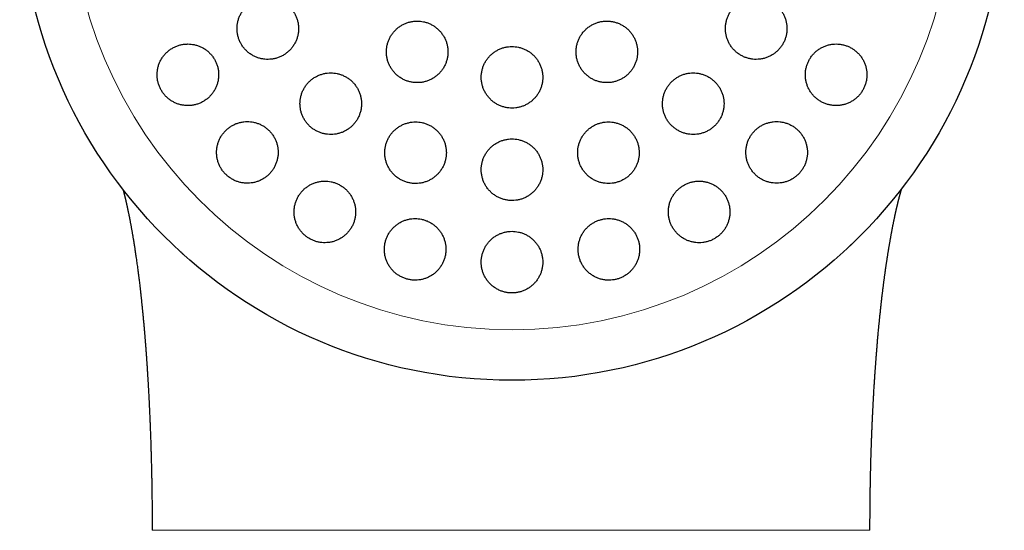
# Model space of a CAD drawing. Header units: millimetres. Extents: x 8 to 761, y 12 to 733.
# Tile 84 of 99: x 424 to 456, y 696 to 713. Entities that reach past the tile are written whole.
import ezdxf

# ---------------------------------------------------------------- set-up
doc = ezdxf.new("R2010")
doc.units = ezdxf.units.MM

msp = doc.modelspace()

# ---------------------------------------------------------------- linework, layer by layer
at = {"color": 7, "linetype": 'Continuous', "lineweight": 30}
msp.add_line((450.902, 705.537), (450.897, 705.532), dxfattribs=at)
msp.add_circle((439.949, 717.199), 16, dxfattribs=at)
at = {"color": 252, "linetype": 'Continuous', "lineweight": 0}
msp.add_arc((439.949, 717.199), 14.361, 90, 0, dxfattribs=at)
at = {"color": 7, "linetype": 'Continuous', "lineweight": 30}
for points, knots in [([(432.013, 713.617), (431.975, 713.615), (431.899, 713.613), (431.788, 713.593), (431.679, 713.562), (431.575, 713.518), (431.476, 713.463), (431.384, 713.397), (431.3, 713.321), (431.225, 713.236), (431.16, 713.143), (431.106, 713.043), (431.063, 712.938), (431.033, 712.829), (431.016, 712.717), (431.011, 712.604), (431.018, 712.491), (431.039, 712.38), (431.072, 712.273), (431.116, 712.169), (431.172, 712.072), (431.238, 711.981), (431.313, 711.899), (431.398, 711.826), (431.49, 711.762), (431.588, 711.709), (431.692, 711.667), (431.8, 711.638), (431.911, 711.62), (432.023, 711.615), (432.135, 711.622), (432.245, 711.642), (432.353, 711.674), (432.457, 711.719), (432.556, 711.774), (432.647, 711.841), (432.731, 711.918), (432.805, 712.003), (432.869, 712.097), (432.923, 712.197), (432.964, 712.302), (432.994, 712.412), (433.01, 712.524), (433.015, 712.637), (433.006, 712.749), (432.985, 712.86), (432.951, 712.968), (432.906, 713.07), (432.85, 713.167), (432.783, 713.258), (432.707, 713.339), (432.622, 713.412), (432.529, 713.475), (432.431, 713.527), (432.326, 713.568), (432.221, 713.597), (432.116, 713.614), (432.047, 713.616), (432.013, 713.617)], [0, 0, 0, 0, 0.018027, 0.036112, 0.054139, 0.072164, 0.090247, 0.108272, 0.126328, 0.144442, 0.162498, 0.180521, 0.198603, 0.216626, 0.234552, 0.252536, 0.270462, 0.28827, 0.306136, 0.323944, 0.341667, 0.359446, 0.377169, 0.394874, 0.412636, 0.430342, 0.448106, 0.465926, 0.483691, 0.501563, 0.519492, 0.537365, 0.555349, 0.57339, 0.591375, 0.609425, 0.627533, 0.645584, 0.663625, 0.681724, 0.699765, 0.717726, 0.735744, 0.753704, 0.771548, 0.78945, 0.807293, 0.825037, 0.842837, 0.860581, 0.878284, 0.896043, 0.913746, 0.931485, 0.949281, 0.96702, 0.98351, 1, 1, 1, 1]), ([(447.885, 713.617), (447.847, 713.615), (447.772, 713.613), (447.662, 713.593), (447.553, 713.562), (447.449, 713.519), (447.35, 713.464), (447.259, 713.399), (447.175, 713.324), (447.1, 713.24), (447.035, 713.148), (446.981, 713.05), (446.939, 712.946), (446.908, 712.839), (446.889, 712.728), (446.883, 712.617), (446.889, 712.505), (446.908, 712.395), (446.939, 712.287), (446.981, 712.183), (447.035, 712.085), (447.1, 711.993), (447.175, 711.909), (447.259, 711.834), (447.351, 711.769), (447.45, 711.714), (447.555, 711.671), (447.664, 711.639), (447.775, 711.62), (447.889, 711.615), (448.002, 711.622), (448.114, 711.641), (448.222, 711.673), (448.327, 711.717), (448.425, 711.773), (448.516, 711.839), (448.6, 711.915), (448.674, 711.999), (448.738, 712.092), (448.791, 712.19), (448.834, 712.294), (448.863, 712.402), (448.881, 712.512), (448.887, 712.624), (448.88, 712.735), (448.86, 712.846), (448.829, 712.953), (448.785, 713.056), (448.73, 713.154), (448.665, 713.246), (448.589, 713.329), (448.505, 713.404), (448.412, 713.469), (448.313, 713.523), (448.208, 713.565), (448.101, 713.595), (447.992, 713.613), (447.921, 713.616), (447.885, 713.617)], [0, 0, 0, 0, 0.01788, 0.035817, 0.053696, 0.071581, 0.089522, 0.107406, 0.125206, 0.143064, 0.160864, 0.178583, 0.196358, 0.214078, 0.231786, 0.24955, 0.267258, 0.28503, 0.302857, 0.320628, 0.338509, 0.356447, 0.374328, 0.392319, 0.410367, 0.428358, 0.44641, 0.46452, 0.482572, 0.50061, 0.518706, 0.536744, 0.554697, 0.572707, 0.59066, 0.608495, 0.626388, 0.644223, 0.661961, 0.679755, 0.697493, 0.715195, 0.732954, 0.750656, 0.768401, 0.786201, 0.803946, 0.82179, 0.839691, 0.857536, 0.875497, 0.893514, 0.911474, 0.929516, 0.947614, 0.965655, 0.982828, 1, 1, 1, 1]), ([(436.867, 712.861), (436.829, 712.859), (436.754, 712.857), (436.643, 712.837), (436.535, 712.806), (436.431, 712.763), (436.333, 712.708), (436.241, 712.643), (436.157, 712.568), (436.082, 712.484), (436.017, 712.392), (435.963, 712.293), (435.92, 712.188), (435.889, 712.08), (435.871, 711.968), (435.865, 711.855), (435.872, 711.743), (435.891, 711.631), (435.923, 711.523), (435.967, 711.419), (436.023, 711.321), (436.089, 711.229), (436.164, 711.146), (436.249, 711.072), (436.341, 711.007), (436.44, 710.954), (436.544, 710.912), (436.652, 710.882), (436.763, 710.864), (436.875, 710.859), (436.987, 710.866), (437.098, 710.885), (437.206, 710.918), (437.309, 710.961), (437.407, 711.017), (437.498, 711.083), (437.582, 711.158), (437.656, 711.243), (437.72, 711.336), (437.774, 711.435), (437.816, 711.54), (437.846, 711.649), (437.864, 711.76), (437.869, 711.873), (437.861, 711.986), (437.841, 712.097), (437.808, 712.205), (437.763, 712.309), (437.707, 712.406), (437.641, 712.497), (437.564, 712.58), (437.479, 712.654), (437.386, 712.718), (437.287, 712.77), (437.183, 712.812), (437.077, 712.84), (436.971, 712.857), (436.902, 712.86), (436.867, 712.861)], [0, 0, 0, 0, 0.017879, 0.035814, 0.053693, 0.07157, 0.089503, 0.10738, 0.125295, 0.143266, 0.161181, 0.179132, 0.197141, 0.215092, 0.233049, 0.251063, 0.269019, 0.286947, 0.304931, 0.322859, 0.340735, 0.35867, 0.376546, 0.394374, 0.412258, 0.430086, 0.447886, 0.465744, 0.483545, 0.501353, 0.519218, 0.537026, 0.554873, 0.572776, 0.590623, 0.608522, 0.626478, 0.644377, 0.66232, 0.68032, 0.698263, 0.716222, 0.734238, 0.752197, 0.770136, 0.788133, 0.806073, 0.823966, 0.841917, 0.85981, 0.877652, 0.89555, 0.913391, 0.931197, 0.94906, 0.966866, 0.983433, 1, 1, 1, 1]), ([(443.031, 712.861), (442.993, 712.859), (442.918, 712.857), (442.808, 712.837), (442.7, 712.807), (442.596, 712.763), (442.498, 712.709), (442.406, 712.644), (442.322, 712.569), (442.247, 712.486), (442.182, 712.394), (442.128, 712.296), (442.085, 712.192), (442.054, 712.084), (442.035, 711.973), (442.029, 711.861), (442.035, 711.749), (442.054, 711.638), (442.085, 711.53), (442.128, 711.425), (442.183, 711.327), (442.248, 711.235), (442.323, 711.151), (442.408, 711.076), (442.5, 711.01), (442.599, 710.956), (442.704, 710.913), (442.812, 710.883), (442.924, 710.864), (443.037, 710.859), (443.149, 710.866), (443.26, 710.885), (443.368, 710.917), (443.472, 710.961), (443.57, 711.016), (443.661, 711.082), (443.744, 711.157), (443.818, 711.241), (443.883, 711.333), (443.936, 711.432), (443.979, 711.536), (444.009, 711.644), (444.027, 711.755), (444.033, 711.867), (444.026, 711.979), (444.006, 712.09), (443.974, 712.198), (443.93, 712.302), (443.875, 712.4), (443.809, 712.492), (443.733, 712.576), (443.648, 712.65), (443.555, 712.715), (443.455, 712.768), (443.351, 712.81), (443.244, 712.84), (443.137, 712.857), (443.066, 712.859), (443.031, 712.861)], [0, 0, 0, 0, 0.017812, 0.035682, 0.053494, 0.071307, 0.089177, 0.106991, 0.12479, 0.142646, 0.160446, 0.17826, 0.19613, 0.213944, 0.231801, 0.249714, 0.26757, 0.285479, 0.303445, 0.321354, 0.339303, 0.357308, 0.375257, 0.393215, 0.41123, 0.429187, 0.44712, 0.465109, 0.483041, 0.500925, 0.518865, 0.536748, 0.554581, 0.57247, 0.590302, 0.608105, 0.625963, 0.643766, 0.661571, 0.679433, 0.697239, 0.71508, 0.732978, 0.750819, 0.768712, 0.786662, 0.804555, 0.822494, 0.84049, 0.858429, 0.876388, 0.894404, 0.912363, 0.930306, 0.948307, 0.96625, 0.983125, 1, 1, 1, 1]), ([(429.415, 712.117), (429.377, 712.115), (429.301, 712.113), (429.189, 712.093), (429.08, 712.061), (428.975, 712.017), (428.876, 711.962), (428.783, 711.895), (428.699, 711.818), (428.624, 711.733), (428.559, 711.639), (428.505, 711.538), (428.463, 711.432), (428.434, 711.322), (428.417, 711.21), (428.413, 711.096), (428.421, 710.984), (428.443, 710.873), (428.476, 710.766), (428.521, 710.663), (428.577, 710.566), (428.644, 710.477), (428.719, 710.395), (428.804, 710.322), (428.896, 710.26), (428.994, 710.207), (429.097, 710.166), (429.205, 710.137), (429.315, 710.12), (429.427, 710.115), (429.539, 710.122), (429.649, 710.142), (429.757, 710.175), (429.861, 710.22), (429.96, 710.276), (430.051, 710.343), (430.135, 710.42), (430.21, 710.506), (430.274, 710.601), (430.327, 710.702), (430.368, 710.808), (430.397, 710.918), (430.413, 711.031), (430.416, 711.144), (430.407, 711.257), (430.385, 711.367), (430.351, 711.475), (430.305, 711.577), (430.248, 711.673), (430.181, 711.762), (430.104, 711.843), (430.02, 711.915), (429.927, 711.978), (429.829, 712.029), (429.725, 712.069), (429.621, 712.097), (429.517, 712.114), (429.449, 712.116), (429.415, 712.117)], [0, 0, 0, 0, 0.018141, 0.036341, 0.054483, 0.072622, 0.090818, 0.108956, 0.12715, 0.145403, 0.163596, 0.181731, 0.199924, 0.218057, 0.236017, 0.254036, 0.271995, 0.289746, 0.307554, 0.325305, 0.342906, 0.360563, 0.378164, 0.395737, 0.413366, 0.43094, 0.448619, 0.466353, 0.484032, 0.501902, 0.519828, 0.537699, 0.555766, 0.573891, 0.591959, 0.610143, 0.628385, 0.646569, 0.664736, 0.682961, 0.701127, 0.719148, 0.737228, 0.755248, 0.773061, 0.790932, 0.808745, 0.826382, 0.844076, 0.861713, 0.879282, 0.896906, 0.914475, 0.932109, 0.949799, 0.967434, 0.983717, 1, 1, 1, 1]), ([(439.949, 712.035), (439.911, 712.034), (439.837, 712.031), (439.726, 712.011), (439.618, 711.981), (439.514, 711.938), (439.416, 711.883), (439.324, 711.818), (439.24, 711.743), (439.165, 711.66), (439.1, 711.568), (439.046, 711.47), (439.003, 711.366), (438.972, 711.258), (438.953, 711.146), (438.947, 711.034), (438.953, 710.921), (438.972, 710.81), (439.004, 710.701), (439.047, 710.597), (439.102, 710.498), (439.168, 710.406), (439.244, 710.323), (439.328, 710.248), (439.421, 710.183), (439.52, 710.129), (439.624, 710.087), (439.733, 710.056), (439.844, 710.038), (439.956, 710.033), (440.068, 710.04), (440.179, 710.059), (440.287, 710.091), (440.39, 710.135), (440.488, 710.19), (440.579, 710.256), (440.662, 710.331), (440.736, 710.415), (440.801, 710.508), (440.854, 710.606), (440.897, 710.711), (440.927, 710.819), (440.945, 710.93), (440.951, 711.043), (440.943, 711.156), (440.923, 711.267), (440.891, 711.375), (440.847, 711.479), (440.791, 711.577), (440.725, 711.669), (440.648, 711.752), (440.563, 711.826), (440.471, 711.89), (440.371, 711.943), (440.266, 711.985), (440.16, 712.014), (440.054, 712.032), (439.984, 712.034), (439.949, 712.035)], [0, 0, 0, 0, 0.017812, 0.035681, 0.053493, 0.071304, 0.089172, 0.106984, 0.124818, 0.14271, 0.160545, 0.178431, 0.196374, 0.21426, 0.232194, 0.250185, 0.268119, 0.286077, 0.304092, 0.32205, 0.339998, 0.358003, 0.37595, 0.393856, 0.41182, 0.429727, 0.44758, 0.465491, 0.483345, 0.501157, 0.519025, 0.536837, 0.554637, 0.572493, 0.590293, 0.608115, 0.625994, 0.643816, 0.661685, 0.679611, 0.697481, 0.715402, 0.733379, 0.7513, 0.769255, 0.787266, 0.80522, 0.823174, 0.841186, 0.859141, 0.877062, 0.895041, 0.912962, 0.930832, 0.948759, 0.966629, 0.983315, 1, 1, 1, 1]), ([(450.483, 712.117), (450.445, 712.115), (450.371, 712.113), (450.26, 712.093), (450.151, 712.062), (450.047, 712.019), (449.948, 711.964), (449.856, 711.899), (449.773, 711.824), (449.698, 711.74), (449.633, 711.648), (449.579, 711.55), (449.537, 711.447), (449.506, 711.34), (449.487, 711.23), (449.481, 711.119), (449.487, 711.008), (449.505, 710.899), (449.535, 710.791), (449.577, 710.688), (449.631, 710.59), (449.695, 710.498), (449.769, 710.413), (449.853, 710.337), (449.945, 710.271), (450.044, 710.216), (450.149, 710.172), (450.258, 710.14), (450.37, 710.121), (450.484, 710.115), (450.598, 710.121), (450.711, 710.141), (450.82, 710.173), (450.924, 710.217), (451.023, 710.273), (451.115, 710.339), (451.198, 710.415), (451.272, 710.499), (451.336, 710.591), (451.389, 710.69), (451.431, 710.793), (451.461, 710.9), (451.479, 711.01), (451.485, 711.121), (451.478, 711.232), (451.459, 711.342), (451.428, 711.449), (451.385, 711.552), (451.331, 711.65), (451.266, 711.742), (451.191, 711.825), (451.107, 711.901), (451.015, 711.966), (450.915, 712.021), (450.81, 712.064), (450.702, 712.094), (450.592, 712.113), (450.519, 712.115), (450.483, 712.117)], [0, 0, 0, 0, 0.017882, 0.03582, 0.053701, 0.07159, 0.089537, 0.107426, 0.125166, 0.142963, 0.160702, 0.178299, 0.195953, 0.21355, 0.231127, 0.24876, 0.266338, 0.284026, 0.301769, 0.319457, 0.337338, 0.355274, 0.373155, 0.39123, 0.409362, 0.427437, 0.445624, 0.463868, 0.482054, 0.500217, 0.518439, 0.536601, 0.554613, 0.572683, 0.590695, 0.608497, 0.626358, 0.64416, 0.661789, 0.679475, 0.697104, 0.714671, 0.732294, 0.749862, 0.767503, 0.785199, 0.80284, 0.820657, 0.838529, 0.856347, 0.874368, 0.892446, 0.910467, 0.928633, 0.946856, 0.965022, 0.982511, 1, 1, 1, 1]), ([(434.058, 711.179), (434.021, 711.177), (433.945, 711.175), (433.834, 711.155), (433.726, 711.124), (433.622, 711.081), (433.523, 711.026), (433.431, 710.96), (433.347, 710.885), (433.272, 710.8), (433.207, 710.708), (433.153, 710.608), (433.11, 710.503), (433.08, 710.394), (433.062, 710.282), (433.056, 710.169), (433.064, 710.056), (433.084, 709.944), (433.117, 709.836), (433.161, 709.732), (433.217, 709.634), (433.284, 709.543), (433.359, 709.46), (433.444, 709.387), (433.537, 709.323), (433.635, 709.27), (433.739, 709.229), (433.847, 709.199), (433.957, 709.182), (434.069, 709.177), (434.181, 709.184), (434.291, 709.204), (434.398, 709.236), (434.502, 709.28), (434.6, 709.335), (434.691, 709.402), (434.774, 709.478), (434.849, 709.563), (434.913, 709.656), (434.967, 709.756), (435.009, 709.861), (435.039, 709.971), (435.056, 710.083), (435.06, 710.196), (435.052, 710.309), (435.031, 710.42), (434.998, 710.528), (434.952, 710.632), (434.896, 710.729), (434.829, 710.82), (434.752, 710.902), (434.667, 710.975), (434.574, 711.038), (434.475, 711.09), (434.371, 711.131), (434.266, 711.159), (434.161, 711.176), (434.093, 711.178), (434.058, 711.179)], [0, 0, 0, 0, 0.017936, 0.035931, 0.053868, 0.0718, 0.08979, 0.107723, 0.125731, 0.143796, 0.161804, 0.17986, 0.197974, 0.21603, 0.234056, 0.252139, 0.270165, 0.288096, 0.306084, 0.324014, 0.341827, 0.359697, 0.377509, 0.395234, 0.413016, 0.43074, 0.448445, 0.466206, 0.483911, 0.501672, 0.519489, 0.53725, 0.555118, 0.573042, 0.59091, 0.608891, 0.626928, 0.644909, 0.662958, 0.681065, 0.699114, 0.717158, 0.735259, 0.753302, 0.771266, 0.789289, 0.807253, 0.825101, 0.843007, 0.860855, 0.878601, 0.896405, 0.914151, 0.931854, 0.949614, 0.967317, 0.983659, 1, 1, 1, 1]), ([(445.839, 711.179), (445.802, 711.177), (445.727, 711.175), (445.617, 711.156), (445.509, 711.125), (445.405, 711.082), (445.307, 711.028), (445.215, 710.963), (445.131, 710.888), (445.057, 710.805), (444.992, 710.714), (444.937, 710.616), (444.894, 710.513), (444.863, 710.405), (444.844, 710.295), (444.837, 710.183), (444.843, 710.071), (444.861, 709.961), (444.892, 709.853), (444.934, 709.748), (444.988, 709.649), (445.053, 709.557), (445.128, 709.472), (445.213, 709.397), (445.305, 709.331), (445.404, 709.276), (445.509, 709.233), (445.618, 709.201), (445.73, 709.182), (445.843, 709.177), (445.956, 709.184), (446.067, 709.203), (446.175, 709.235), (446.279, 709.279), (446.377, 709.333), (446.469, 709.399), (446.552, 709.474), (446.626, 709.558), (446.69, 709.65), (446.744, 709.748), (446.786, 709.851), (446.817, 709.959), (446.835, 710.069), (446.841, 710.181), (446.835, 710.293), (446.815, 710.404), (446.784, 710.512), (446.741, 710.616), (446.686, 710.714), (446.62, 710.806), (446.545, 710.89), (446.46, 710.965), (446.367, 711.03), (446.267, 711.085), (446.162, 711.127), (446.055, 711.157), (445.947, 711.175), (445.875, 711.178), (445.839, 711.179)], [0, 0, 0, 0, 0.0177702, 0.0355966, 0.0533662, 0.0711393, 0.0889693, 0.1067422, 0.1244599, 0.1422343, 0.1599521, 0.177661, 0.1954261, 0.2131354, 0.230909, 0.2487389, 0.2665131, 0.2843973, 0.302338, 0.3202226, 0.3382159, 0.3562662, 0.3742596, 0.3923127, 0.4104235, 0.4284763, 0.4465129, 0.4646072, 0.4826432, 0.5005932, 0.518601, 0.5365504, 0.5543825, 0.572272, 0.5901038, 0.6078395, 0.6256319, 0.6433676, 0.6610701, 0.678829, 0.6965319, 0.7142783, 0.7320808, 0.7498277, 0.7676755, 0.7855797, 0.803428, 0.8213912, 0.8394112, 0.8573746, 0.875417, 0.8935168, 0.9115591, 0.9296091, 0.9477168, 0.9657663, 0.9828832, 1, 1, 1, 1]), ([(431.348, 709.597), (431.31, 709.596), (431.234, 709.594), (431.123, 709.574), (431.014, 709.542), (430.91, 709.499), (430.811, 709.444), (430.719, 709.378), (430.635, 709.302), (430.56, 709.217), (430.494, 709.123), (430.44, 709.023), (430.398, 708.917), (430.368, 708.807), (430.35, 708.694), (430.346, 708.58), (430.354, 708.467), (430.375, 708.356), (430.409, 708.247), (430.454, 708.144), (430.511, 708.047), (430.577, 707.957), (430.654, 707.875), (430.739, 707.802), (430.831, 707.739), (430.929, 707.687), (431.032, 707.646), (431.14, 707.617), (431.25, 707.6), (431.361, 707.596), (431.472, 707.603), (431.582, 707.623), (431.689, 707.656), (431.793, 707.7), (431.891, 707.755), (431.982, 707.822), (432.066, 707.898), (432.14, 707.984), (432.205, 708.078), (432.258, 708.179), (432.3, 708.285), (432.329, 708.395), (432.346, 708.508), (432.35, 708.622), (432.34, 708.735), (432.318, 708.847), (432.284, 708.954), (432.238, 709.057), (432.181, 709.154), (432.113, 709.244), (432.036, 709.325), (431.951, 709.397), (431.859, 709.46), (431.76, 709.511), (431.656, 709.551), (431.552, 709.578), (431.449, 709.594), (431.381, 709.596), (431.348, 709.597)], [0, 0, 0, 0, 0.0180288, 0.0361159, 0.0541457, 0.0721684, 0.0902482, 0.1082714, 0.1264143, 0.1446147, 0.1627575, 0.1809507, 0.1992021, 0.2173945, 0.2354982, 0.2536603, 0.2717629, 0.2896766, 0.3076483, 0.325561, 0.3432707, 0.3610376, 0.378747, 0.3963298, 0.4139688, 0.4315519, 0.449138, 0.4667797, 0.4843666, 0.5020823, 0.5198537, 0.5375705, 0.5554869, 0.5734596, 0.5913767, 0.6094795, 0.6276395, 0.6457424, 0.6639352, 0.6821862, 0.7003784, 0.7185226, 0.7367253, 0.7548685, 0.7728459, 0.7908815, 0.8088579, 0.8266264, 0.8444523, 0.8622203, 0.8798312, 0.8974986, 0.9151097, 0.9326814, 0.9503088, 0.9678812, 0.9839405, 1, 1, 1, 1]), ([(436.815, 709.587), (436.777, 709.586), (436.702, 709.584), (436.591, 709.564), (436.483, 709.533), (436.38, 709.49), (436.281, 709.436), (436.19, 709.371), (436.106, 709.296), (436.031, 709.212), (435.966, 709.12), (435.911, 709.022), (435.868, 708.917), (435.837, 708.808), (435.818, 708.697), (435.812, 708.583), (435.819, 708.47), (435.839, 708.358), (435.871, 708.25), (435.915, 708.145), (435.971, 708.047), (436.037, 707.955), (436.113, 707.871), (436.198, 707.797), (436.291, 707.733), (436.39, 707.68), (436.494, 707.638), (436.602, 707.608), (436.713, 707.59), (436.824, 707.585), (436.936, 707.593), (437.046, 707.612), (437.153, 707.644), (437.256, 707.688), (437.354, 707.743), (437.445, 707.808), (437.528, 707.884), (437.602, 707.968), (437.667, 708.061), (437.721, 708.16), (437.763, 708.265), (437.793, 708.374), (437.811, 708.486), (437.817, 708.599), (437.809, 708.712), (437.788, 708.824), (437.756, 708.932), (437.71, 709.036), (437.654, 709.134), (437.587, 709.226), (437.51, 709.308), (437.425, 709.382), (437.332, 709.446), (437.233, 709.498), (437.128, 709.539), (437.023, 709.567), (436.918, 709.584), (436.849, 709.586), (436.815, 709.587)], [0, 0, 0, 0, 0.01782, 0.035697, 0.053517, 0.071333, 0.089205, 0.107022, 0.124921, 0.142876, 0.160776, 0.17878, 0.196842, 0.214846, 0.232901, 0.251015, 0.26907, 0.287099, 0.305186, 0.323214, 0.34115, 0.359143, 0.377079, 0.394896, 0.412771, 0.430589, 0.448316, 0.4661, 0.483828, 0.501532, 0.519292, 0.536996, 0.554753, 0.572566, 0.590323, 0.608186, 0.626105, 0.643968, 0.661944, 0.679977, 0.697953, 0.716001, 0.734106, 0.752154, 0.770199, 0.788302, 0.806347, 0.824316, 0.842343, 0.860312, 0.878166, 0.896077, 0.91393, 0.93168, 0.949487, 0.967237, 0.983618, 1, 1, 1, 1]), ([(443.083, 709.587), (443.046, 709.586), (442.971, 709.584), (442.861, 709.564), (442.753, 709.534), (442.65, 709.491), (442.552, 709.437), (442.46, 709.373), (442.377, 709.298), (442.302, 709.215), (442.237, 709.124), (442.182, 709.027), (442.139, 708.923), (442.107, 708.816), (442.088, 708.705), (442.081, 708.593), (442.086, 708.481), (442.105, 708.369), (442.136, 708.261), (442.178, 708.156), (442.233, 708.057), (442.298, 707.964), (442.374, 707.879), (442.459, 707.804), (442.551, 707.738), (442.65, 707.683), (442.755, 707.64), (442.864, 707.61), (442.976, 707.591), (443.088, 707.585), (443.201, 707.592), (443.311, 707.612), (443.419, 707.644), (443.522, 707.687), (443.62, 707.742), (443.711, 707.807), (443.794, 707.882), (443.868, 707.965), (443.933, 708.057), (443.987, 708.155), (444.029, 708.258), (444.06, 708.366), (444.079, 708.477), (444.085, 708.589), (444.078, 708.702), (444.059, 708.813), (444.028, 708.921), (443.984, 709.026), (443.929, 709.124), (443.863, 709.217), (443.787, 709.301), (443.702, 709.376), (443.609, 709.441), (443.509, 709.494), (443.404, 709.537), (443.297, 709.566), (443.189, 709.584), (443.118, 709.586), (443.083, 709.587)], [0, 0, 0, 0, 0.017712, 0.035479, 0.053191, 0.070903, 0.088671, 0.106383, 0.124093, 0.141859, 0.15957, 0.177347, 0.19518, 0.212958, 0.230846, 0.248791, 0.26668, 0.284676, 0.30273, 0.320727, 0.33878, 0.356892, 0.374946, 0.39298, 0.411073, 0.429106, 0.447052, 0.465056, 0.483002, 0.50083, 0.518715, 0.536543, 0.554276, 0.572066, 0.589799, 0.607502, 0.625261, 0.642964, 0.660714, 0.678519, 0.696269, 0.714121, 0.732029, 0.749881, 0.767848, 0.785872, 0.803839, 0.821883, 0.839985, 0.858029, 0.876077, 0.894184, 0.912232, 0.930211, 0.948247, 0.966225, 0.983112, 1, 1, 1, 1]), ([(448.55, 709.597), (448.513, 709.596), (448.438, 709.594), (448.328, 709.574), (448.22, 709.544), (448.116, 709.501), (448.018, 709.447), (447.926, 709.382), (447.843, 709.308), (447.768, 709.225), (447.703, 709.134), (447.649, 709.037), (447.606, 708.934), (447.574, 708.828), (447.555, 708.718), (447.548, 708.607), (447.553, 708.496), (447.571, 708.385), (447.6, 708.277), (447.642, 708.173), (447.695, 708.074), (447.76, 707.981), (447.834, 707.896), (447.918, 707.819), (448.011, 707.753), (448.11, 707.697), (448.215, 707.653), (448.325, 707.621), (448.437, 707.602), (448.551, 707.595), (448.664, 707.602), (448.776, 707.621), (448.885, 707.653), (448.989, 707.697), (449.088, 707.752), (449.179, 707.817), (449.262, 707.892), (449.336, 707.976), (449.4, 708.067), (449.453, 708.165), (449.496, 708.268), (449.527, 708.374), (449.545, 708.484), (449.552, 708.595), (449.546, 708.707), (449.527, 708.817), (449.497, 708.925), (449.454, 709.028), (449.4, 709.127), (449.335, 709.22), (449.26, 709.304), (449.175, 709.38), (449.083, 709.446), (448.983, 709.501), (448.877, 709.544), (448.769, 709.575), (448.659, 709.594), (448.586, 709.596), (448.55, 709.597)], [0, 0, 0, 0, 0.01773, 0.035516, 0.053246, 0.070982, 0.088776, 0.106511, 0.124132, 0.141809, 0.15943, 0.177, 0.194625, 0.212195, 0.229847, 0.247554, 0.265207, 0.283039, 0.300926, 0.318759, 0.336792, 0.354883, 0.372917, 0.391089, 0.409318, 0.427489, 0.44567, 0.46391, 0.48209, 0.500146, 0.518261, 0.536316, 0.554168, 0.572078, 0.58993, 0.607592, 0.625311, 0.642973, 0.660542, 0.678168, 0.695738, 0.71335, 0.731017, 0.74863, 0.766399, 0.784225, 0.801995, 0.81997, 0.838002, 0.855978, 0.874119, 0.892318, 0.910459, 0.928653, 0.946905, 0.965097, 0.982549, 1, 1, 1, 1]), ([(439.949, 709.035), (439.911, 709.034), (439.837, 709.031), (439.726, 709.012), (439.619, 708.981), (439.515, 708.938), (439.417, 708.884), (439.326, 708.82), (439.242, 708.745), (439.167, 708.662), (439.102, 708.571), (439.047, 708.473), (439.004, 708.369), (438.972, 708.261), (438.953, 708.15), (438.947, 708.037), (438.953, 707.924), (438.972, 707.812), (439.003, 707.703), (439.046, 707.598), (439.102, 707.499), (439.168, 707.407), (439.243, 707.323), (439.328, 707.248), (439.421, 707.183), (439.52, 707.129), (439.625, 707.087), (439.733, 707.056), (439.844, 707.038), (439.956, 707.033), (440.068, 707.04), (440.179, 707.059), (440.286, 707.091), (440.389, 707.135), (440.486, 707.189), (440.577, 707.254), (440.66, 707.329), (440.735, 707.413), (440.799, 707.505), (440.853, 707.603), (440.896, 707.707), (440.926, 707.816), (440.945, 707.927), (440.951, 708.04), (440.944, 708.153), (440.924, 708.264), (440.892, 708.373), (440.848, 708.478), (440.792, 708.576), (440.725, 708.668), (440.649, 708.752), (440.563, 708.826), (440.47, 708.891), (440.37, 708.944), (440.266, 708.985), (440.159, 709.014), (440.053, 709.032), (439.984, 709.034), (439.949, 709.035)], [0, 0, 0, 0, 0.017731, 0.035519, 0.053251, 0.070979, 0.088765, 0.106494, 0.124275, 0.142112, 0.159894, 0.177788, 0.195738, 0.213632, 0.231632, 0.24969, 0.26769, 0.285745, 0.303857, 0.321912, 0.339944, 0.358033, 0.376065, 0.394006, 0.412005, 0.429945, 0.447768, 0.465649, 0.483471, 0.501202, 0.518989, 0.536719, 0.554423, 0.572182, 0.589886, 0.607639, 0.625447, 0.643201, 0.661058, 0.678971, 0.696829, 0.7148, 0.732829, 0.7508, 0.768846, 0.786949, 0.804995, 0.823042, 0.841147, 0.859194, 0.877168, 0.8952, 0.913173, 0.931033, 0.948949, 0.966808, 0.983404, 1, 1, 1, 1]), ([(433.867, 707.664), (433.829, 707.663), (433.754, 707.661), (433.643, 707.641), (433.535, 707.61), (433.431, 707.567), (433.333, 707.512), (433.241, 707.447), (433.157, 707.372), (433.082, 707.288), (433.017, 707.195), (432.962, 707.096), (432.919, 706.99), (432.888, 706.881), (432.87, 706.768), (432.865, 706.654), (432.872, 706.54), (432.893, 706.428), (432.926, 706.319), (432.971, 706.215), (433.028, 706.117), (433.095, 706.026), (433.171, 705.943), (433.256, 705.87), (433.349, 705.807), (433.448, 705.754), (433.551, 705.713), (433.659, 705.684), (433.769, 705.667), (433.88, 705.663), (433.991, 705.67), (434.1, 705.69), (434.207, 705.722), (434.31, 705.766), (434.407, 705.821), (434.498, 705.886), (434.581, 705.962), (434.656, 706.047), (434.721, 706.14), (434.774, 706.24), (434.817, 706.345), (434.847, 706.455), (434.864, 706.568), (434.869, 706.682), (434.86, 706.796), (434.839, 706.908), (434.805, 707.016), (434.759, 707.12), (434.702, 707.218), (434.634, 707.309), (434.557, 707.391), (434.472, 707.463), (434.379, 707.526), (434.279, 707.577), (434.176, 707.618), (434.071, 707.645), (433.968, 707.661), (433.9, 707.663), (433.867, 707.664)], [0, 0, 0, 0, 0.017877, 0.035812, 0.053691, 0.071561, 0.089487, 0.107358, 0.125378, 0.143454, 0.161475, 0.17964, 0.197863, 0.216028, 0.234213, 0.252457, 0.270641, 0.28871, 0.306838, 0.324906, 0.342774, 0.3607, 0.378567, 0.39624, 0.413971, 0.431644, 0.449216, 0.466844, 0.484416, 0.50202, 0.51968, 0.537286, 0.555041, 0.572852, 0.590608, 0.608569, 0.626586, 0.644547, 0.662679, 0.680869, 0.699001, 0.717196, 0.735448, 0.753642, 0.771759, 0.789934, 0.808049, 0.825982, 0.843973, 0.861906, 0.879633, 0.897418, 0.915145, 0.932736, 0.950384, 0.967976, 0.983988, 1, 1, 1, 1]), ([(446.031, 707.664), (445.994, 707.663), (445.919, 707.661), (445.809, 707.642), (445.702, 707.611), (445.599, 707.569), (445.501, 707.515), (445.41, 707.451), (445.326, 707.377), (445.252, 707.295), (445.186, 707.204), (445.132, 707.108), (445.088, 707.005), (445.056, 706.899), (445.036, 706.789), (445.029, 706.677), (445.033, 706.565), (445.051, 706.454), (445.081, 706.345), (445.122, 706.24), (445.176, 706.141), (445.241, 706.047), (445.316, 705.962), (445.401, 705.885), (445.493, 705.819), (445.593, 705.763), (445.698, 705.719), (445.808, 705.688), (445.92, 705.668), (446.033, 705.662), (446.146, 705.669), (446.257, 705.688), (446.365, 705.72), (446.468, 705.763), (446.566, 705.818), (446.657, 705.883), (446.74, 705.957), (446.814, 706.04), (446.878, 706.131), (446.932, 706.228), (446.975, 706.33), (447.006, 706.437), (447.026, 706.547), (447.033, 706.659), (447.027, 706.771), (447.009, 706.882), (446.978, 706.99), (446.935, 707.095), (446.881, 707.194), (446.816, 707.287), (446.74, 707.372), (446.655, 707.448), (446.562, 707.514), (446.462, 707.569), (446.356, 707.612), (446.248, 707.642), (446.139, 707.661), (446.067, 707.663), (446.031, 707.664)], [0, 0, 0, 0, 0.01762, 0.035295, 0.052914, 0.070537, 0.088216, 0.105839, 0.123408, 0.141033, 0.158603, 0.176225, 0.193903, 0.211527, 0.229312, 0.247154, 0.26494, 0.282931, 0.300978, 0.318969, 0.337119, 0.355326, 0.373476, 0.391668, 0.409918, 0.428108, 0.446203, 0.464356, 0.482449, 0.50035, 0.518309, 0.536209, 0.553908, 0.571664, 0.589363, 0.606942, 0.624577, 0.642157, 0.659747, 0.677394, 0.694985, 0.712712, 0.730494, 0.748221, 0.76615, 0.784135, 0.802065, 0.820176, 0.838345, 0.856457, 0.874651, 0.892903, 0.911096, 0.929233, 0.947428, 0.965564, 0.982782, 1, 1, 1, 1]), ([(427.304, 707.396), (427.304, 707.396), (427.305, 707.393), (427.307, 707.386), (427.31, 707.376), (427.312, 707.366), (427.314, 707.359), (427.316, 707.352), (427.318, 707.346), (427.32, 707.338), (427.322, 707.329), (427.325, 707.319), (427.327, 707.31), (427.329, 707.301), (427.332, 707.291), (427.335, 707.279), (427.338, 707.269), (427.34, 707.259), (427.343, 707.248), (427.346, 707.235), (427.349, 707.222), (427.352, 707.21), (427.355, 707.198), (427.358, 707.185), (427.362, 707.172), (427.365, 707.16), (427.367, 707.149), (427.371, 707.136), (427.374, 707.122), (427.377, 707.108), (427.381, 707.095), (427.384, 707.08), (427.388, 707.064), (427.391, 707.049), (427.395, 707.034), (427.398, 707.019), (427.402, 707.005), (427.404, 706.993), (427.407, 706.982), (427.41, 706.969), (427.413, 706.955), (427.416, 706.941), (427.42, 706.926), (427.424, 706.906), (427.429, 706.884), (427.435, 706.859), (427.44, 706.835), (427.445, 706.811), (427.451, 706.786), (427.456, 706.761), (427.462, 706.731), (427.468, 706.702), (427.475, 706.671), (427.481, 706.641), (427.488, 706.61), (427.493, 706.583), (427.498, 706.56), (427.502, 706.541), (427.506, 706.522), (427.51, 706.501), (427.514, 706.48), (427.518, 706.461), (427.521, 706.443), (427.527, 706.414), (427.534, 706.375), (427.544, 706.326), (427.553, 706.277), (427.562, 706.226), (427.572, 706.175), (427.581, 706.123), (427.591, 706.07), (427.6, 706.018), (427.609, 705.968), (427.617, 705.918), (427.626, 705.866), (427.635, 705.814), (427.644, 705.756), (427.655, 705.69), (427.666, 705.621), (427.676, 705.555), (427.686, 705.493), (427.696, 705.43), (427.706, 705.361), (427.717, 705.288), (427.729, 705.206), (427.741, 705.12), (427.754, 705.028), (427.767, 704.937), (427.779, 704.844), (427.793, 704.743), (427.806, 704.643), (427.817, 704.551), (427.827, 704.469), (427.838, 704.386), (427.849, 704.293), (427.86, 704.194), (427.87, 704.113), (427.877, 704.052), (427.881, 704.013), (427.885, 703.978), (427.889, 703.943), (427.892, 703.911), (427.896, 703.879), (427.9, 703.841), (427.905, 703.795), (427.91, 703.743), (427.915, 703.692), (427.92, 703.645), (427.925, 703.604), (427.928, 703.566), (427.932, 703.526), (427.936, 703.487), (427.94, 703.451), (427.943, 703.418), (427.946, 703.385), (427.95, 703.35), (427.953, 703.313), (427.957, 703.277), (427.96, 703.243), (427.964, 703.198), (427.97, 703.142), (427.976, 703.077), (427.981, 703.015), (427.987, 702.952), (427.992, 702.887), (427.998, 702.826), (428.003, 702.77), (428.007, 702.72), (428.011, 702.675), (428.014, 702.631), (428.018, 702.584), (428.022, 702.531), (428.027, 702.476), (428.031, 702.424), (428.035, 702.375), (428.038, 702.332), (428.042, 702.29), (428.045, 702.246), (428.049, 702.197), (428.053, 702.143), (428.057, 702.086), (428.061, 702.029), (428.065, 701.973), (428.069, 701.923), (428.072, 701.88), (428.074, 701.844), (428.077, 701.808), (428.08, 701.765), (428.083, 701.713), (428.087, 701.656), (428.091, 701.595), (428.095, 701.534), (428.099, 701.473), (428.103, 701.411), (428.106, 701.354), (428.109, 701.308), (428.111, 701.272), (428.113, 701.239), (428.115, 701.204), (428.118, 701.161), (428.121, 701.113), (428.124, 701.049), (428.129, 700.971), (428.134, 700.879), (428.139, 700.783), (428.143, 700.702), (428.147, 700.639), (428.149, 700.599), (428.151, 700.564), (428.152, 700.536), (428.153, 700.509), (428.155, 700.479), (428.157, 700.443), (428.159, 700.4), (428.161, 700.353), (428.163, 700.304), (428.165, 700.256), (428.168, 700.2), (428.171, 700.135), (428.174, 700.062), (428.177, 699.996), (428.18, 699.937), (428.182, 699.887), (428.183, 699.846), (428.185, 699.807), (428.187, 699.763), (428.189, 699.71), (428.191, 699.644), (428.194, 699.568), (428.197, 699.486), (428.2, 699.404), (428.203, 699.323), (428.206, 699.242), (428.208, 699.16), (428.211, 699.081), (428.213, 699.006), (428.215, 698.937), (428.217, 698.876), (428.219, 698.822), (428.22, 698.779), (428.221, 698.746), (428.222, 698.722), (428.222, 698.697), (428.223, 698.665), (428.224, 698.625), (428.225, 698.575), (428.227, 698.513), (428.229, 698.438), (428.231, 698.348), (428.233, 698.247), (428.236, 698.133), (428.238, 698.008), (428.24, 697.871), (428.243, 697.721), (428.245, 697.559), (428.248, 697.385), (428.25, 697.199), (428.251, 696.999), (428.253, 696.788), (428.254, 696.563), (428.254, 696.409), (428.254, 696.33)], [0, 0, 0, 0, 0.00027, 0.002353, 0.004819, 0.007299, 0.008858, 0.010186, 0.011552, 0.013289, 0.015508, 0.017879, 0.019732, 0.021522, 0.023757, 0.026244, 0.028607, 0.030397, 0.032471, 0.035385, 0.038355, 0.04048, 0.042602, 0.045416, 0.048119, 0.05035, 0.052294, 0.054625, 0.057678, 0.060287, 0.062446, 0.065406, 0.06857, 0.071079, 0.073452, 0.076448, 0.078995, 0.080958, 0.082688, 0.084715, 0.087536, 0.08989, 0.091615, 0.095198, 0.099593, 0.102901, 0.107005, 0.111055, 0.11436, 0.118927, 0.122788, 0.127881, 0.132042, 0.136691, 0.141221, 0.145512, 0.148473, 0.15102, 0.153556, 0.156547, 0.159697, 0.162231, 0.164509, 0.166952, 0.173912, 0.180206, 0.186398, 0.19326, 0.199646, 0.205752, 0.212759, 0.219045, 0.224685, 0.230727, 0.236859, 0.242753, 0.248854, 0.256755, 0.264933, 0.272036, 0.278227, 0.285119, 0.292271, 0.300445, 0.307818, 0.317931, 0.326824, 0.335517, 0.345059, 0.354119, 0.364933, 0.373903, 0.380177, 0.388104, 0.396998, 0.405873, 0.415051, 0.419034, 0.422259, 0.425339, 0.428468, 0.431434, 0.433928, 0.43682, 0.44168, 0.445909, 0.450415, 0.455041, 0.457948, 0.461129, 0.464688, 0.468264, 0.471271, 0.473899, 0.476488, 0.479662, 0.482905, 0.485871, 0.488663, 0.491393, 0.497322, 0.502664, 0.507567, 0.512638, 0.518192, 0.52348, 0.527564, 0.531918, 0.535559, 0.538698, 0.542536, 0.546904, 0.55138, 0.555712, 0.559528, 0.562911, 0.566108, 0.569439, 0.573306, 0.577745, 0.582272, 0.586702, 0.591122, 0.595236, 0.598537, 0.601015, 0.603639, 0.606965, 0.610998, 0.615587, 0.620283, 0.624948, 0.629583, 0.634405, 0.638981, 0.642611, 0.645003, 0.647222, 0.649929, 0.653127, 0.656817, 0.66088, 0.667447, 0.674348, 0.681586, 0.689047, 0.692517, 0.695527, 0.698077, 0.700164, 0.701894, 0.704026, 0.70671, 0.709947, 0.713541, 0.71711, 0.720646, 0.724149, 0.729587, 0.734941, 0.740001, 0.744262, 0.747852, 0.75077, 0.753288, 0.756427, 0.760285, 0.764864, 0.770696, 0.776693, 0.782624, 0.788489, 0.794286, 0.800205, 0.806025, 0.811437, 0.816354, 0.820772, 0.824686, 0.827936, 0.829967, 0.831539, 0.833138, 0.83537, 0.838239, 0.841747, 0.845894, 0.851385, 0.857706, 0.864862, 0.872856, 0.881691, 0.891373, 0.901906, 0.913296, 0.925549, 0.938671, 0.95267, 0.967552, 0.983326, 1, 1, 1, 1]), ([(451.582, 696.33), (451.583, 696.408), (451.583, 696.561), (451.584, 696.783), (451.585, 696.992), (451.587, 697.189), (451.589, 697.373), (451.591, 697.545), (451.594, 697.704), (451.597, 697.852), (451.599, 697.988), (451.602, 698.111), (451.604, 698.223), (451.607, 698.323), (451.609, 698.411), (451.611, 698.489), (451.613, 698.555), (451.614, 698.61), (451.616, 698.653), (451.616, 698.685), (451.617, 698.715), (451.618, 698.75), (451.62, 698.8), (451.622, 698.866), (451.625, 698.947), (451.628, 699.037), (451.631, 699.147), (451.636, 699.276), (451.642, 699.424), (451.647, 699.55), (451.651, 699.647), (451.653, 699.71), (451.656, 699.762), (451.657, 699.803), (451.659, 699.835), (451.66, 699.862), (451.661, 699.893), (451.663, 699.934), (451.666, 699.984), (451.668, 700.041), (451.671, 700.102), (451.674, 700.163), (451.677, 700.222), (451.68, 700.279), (451.683, 700.337), (451.686, 700.395), (451.689, 700.45), (451.692, 700.501), (451.694, 700.544), (451.696, 700.58), (451.698, 700.612), (451.7, 700.648), (451.702, 700.693), (451.706, 700.761), (451.711, 700.844), (451.716, 700.934), (451.721, 701.012), (451.725, 701.077), (451.729, 701.132), (451.731, 701.173), (451.733, 701.203), (451.735, 701.227), (451.737, 701.255), (451.739, 701.292), (451.742, 701.339), (451.746, 701.39), (451.749, 701.441), (451.752, 701.489), (451.756, 701.534), (451.758, 701.575), (451.761, 701.617), (451.765, 701.66), (451.768, 701.702), (451.77, 701.739), (451.773, 701.772), (451.775, 701.804), (451.778, 701.839), (451.781, 701.88), (451.784, 701.927), (451.788, 701.976), (451.793, 702.034), (451.798, 702.098), (451.804, 702.168), (451.809, 702.231), (451.813, 702.284), (451.817, 702.332), (451.821, 702.378), (451.825, 702.429), (451.83, 702.489), (451.836, 702.557), (451.843, 702.631), (451.85, 702.709), (451.857, 702.782), (451.863, 702.844), (451.867, 702.895), (451.872, 702.941), (451.876, 702.985), (451.88, 703.029), (451.885, 703.075), (451.89, 703.122), (451.895, 703.171), (451.9, 703.222), (451.905, 703.277), (451.911, 703.331), (451.917, 703.385), (451.923, 703.44), (451.929, 703.498), (451.935, 703.552), (451.94, 703.599), (451.945, 703.642), (451.949, 703.682), (451.953, 703.72), (451.957, 703.754), (451.962, 703.796), (451.967, 703.844), (451.974, 703.899), (451.98, 703.953), (451.986, 704.002), (451.991, 704.045), (451.996, 704.085), (452.001, 704.125), (452.006, 704.161), (452.01, 704.196), (452.015, 704.233), (452.02, 704.278), (452.026, 704.325), (452.032, 704.371), (452.038, 704.415), (452.044, 704.461), (452.05, 704.508), (452.057, 704.554), (452.063, 704.599), (452.069, 704.645), (452.074, 704.684), (452.079, 704.715), (452.082, 704.737), (452.085, 704.757), (452.088, 704.779), (452.091, 704.803), (452.095, 704.832), (452.1, 704.866), (452.106, 704.905), (452.111, 704.944), (452.117, 704.984), (452.123, 705.024), (452.13, 705.067), (452.137, 705.111), (452.143, 705.152), (452.148, 705.187), (452.153, 705.216), (452.158, 705.248), (452.163, 705.282), (452.168, 705.316), (452.174, 705.353), (452.181, 705.394), (452.188, 705.439), (452.196, 705.487), (452.204, 705.536), (452.212, 705.582), (452.22, 705.626), (452.227, 705.667), (452.234, 705.71), (452.242, 705.756), (452.251, 705.805), (452.26, 705.853), (452.267, 705.895), (452.274, 705.931), (452.28, 705.965), (452.286, 705.996), (452.291, 706.026), (452.297, 706.055), (452.303, 706.086), (452.309, 706.117), (452.315, 706.146), (452.32, 706.175), (452.326, 706.203), (452.331, 706.231), (452.337, 706.258), (452.342, 706.285), (452.347, 706.312), (452.352, 706.336), (452.358, 706.362), (452.363, 706.388), (452.368, 706.411), (452.373, 706.435), (452.378, 706.457), (452.382, 706.477), (452.385, 706.493), (452.389, 706.509), (452.392, 706.526), (452.396, 706.543), (452.399, 706.559), (452.403, 706.574), (452.406, 706.591), (452.41, 706.609), (452.414, 706.627), (452.418, 706.644), (452.422, 706.662), (452.426, 706.68), (452.43, 706.697), (452.434, 706.714), (452.437, 706.731), (452.441, 706.746), (452.444, 706.761), (452.448, 706.777), (452.452, 706.792), (452.455, 706.808), (452.459, 706.826), (452.464, 706.845), (452.468, 706.864), (452.473, 706.882), (452.477, 706.9), (452.481, 706.917), (452.485, 706.932), (452.488, 706.947), (452.492, 706.961), (452.495, 706.974), (452.498, 706.988), (452.502, 707.004), (452.507, 707.022), (452.512, 707.042), (452.517, 707.061), (452.522, 707.082), (452.527, 707.101), (452.532, 707.12), (452.536, 707.137), (452.54, 707.153), (452.544, 707.165), (452.547, 707.178), (452.551, 707.191), (452.554, 707.204), (452.557, 707.216), (452.561, 707.229), (452.564, 707.241), (452.567, 707.251), (452.57, 707.262), (452.573, 707.273), (452.576, 707.285), (452.579, 707.297), (452.583, 707.311), (452.587, 707.326), (452.592, 707.343), (452.596, 707.358), (452.601, 707.373), (452.605, 707.388), (452.609, 707.402), (452.613, 707.414), (452.615, 707.422), (452.616, 707.426)], [0, 0, 0, 0, 0.016062, 0.031253, 0.045581, 0.059054, 0.07168, 0.083467, 0.094421, 0.104548, 0.113853, 0.122341, 0.130018, 0.136888, 0.142953, 0.148218, 0.152902, 0.156703, 0.159623, 0.161665, 0.163442, 0.165847, 0.168886, 0.173874, 0.179548, 0.185905, 0.192851, 0.202657, 0.21306, 0.224055, 0.229211, 0.233644, 0.237323, 0.24025, 0.242428, 0.243999, 0.24617, 0.249046, 0.252624, 0.256866, 0.261287, 0.265735, 0.269837, 0.273963, 0.278111, 0.282282, 0.286415, 0.290087, 0.293219, 0.295814, 0.297872, 0.300218, 0.303541, 0.307839, 0.315048, 0.321613, 0.327539, 0.33213, 0.336137, 0.33953, 0.341242, 0.342775, 0.344786, 0.347536, 0.3511, 0.355144, 0.35897, 0.362547, 0.365877, 0.36896, 0.371797, 0.375368, 0.378549, 0.381362, 0.383806, 0.386076, 0.388541, 0.391736, 0.395541, 0.399327, 0.403004, 0.408745, 0.414202, 0.419091, 0.423198, 0.426549, 0.430041, 0.433988, 0.438621, 0.444003, 0.44996, 0.456148, 0.462647, 0.467285, 0.471158, 0.474842, 0.478447, 0.481934, 0.485534, 0.489545, 0.493407, 0.497474, 0.50223, 0.506939, 0.510942, 0.515571, 0.520858, 0.525317, 0.529287, 0.532839, 0.536272, 0.539551, 0.542323, 0.545177, 0.55026, 0.554733, 0.559571, 0.564367, 0.567525, 0.571125, 0.574952, 0.578137, 0.5808, 0.584151, 0.588185, 0.592925, 0.596842, 0.600741, 0.605209, 0.609326, 0.613908, 0.617938, 0.622048, 0.626699, 0.629093, 0.631044, 0.632756, 0.634853, 0.63733, 0.639699, 0.643295, 0.647289, 0.651189, 0.654579, 0.659016, 0.663193, 0.667526, 0.672299, 0.675628, 0.67819, 0.681738, 0.68518, 0.688272, 0.692488, 0.696681, 0.701415, 0.706642, 0.712097, 0.717195, 0.721875, 0.726392, 0.730958, 0.736226, 0.741931, 0.747887, 0.752782, 0.756607, 0.760879, 0.764646, 0.768035, 0.771422, 0.775491, 0.779377, 0.782865, 0.786465, 0.790157, 0.793487, 0.797195, 0.80086, 0.803985, 0.807788, 0.811175, 0.814231, 0.817578, 0.820865, 0.824084, 0.826723, 0.82905, 0.830962, 0.833438, 0.836081, 0.838323, 0.840232, 0.842788, 0.845746, 0.848134, 0.850534, 0.853655, 0.856283, 0.858481, 0.861439, 0.864101, 0.86629, 0.868433, 0.871233, 0.873814, 0.875886, 0.87898, 0.882431, 0.885148, 0.888235, 0.891723, 0.894416, 0.896739, 0.899515, 0.902081, 0.904057, 0.906411, 0.909387, 0.912708, 0.916339, 0.920527, 0.923455, 0.928042, 0.931214, 0.935064, 0.93799, 0.940262, 0.942739, 0.945794, 0.948456, 0.950667, 0.953458, 0.956292, 0.958427, 0.960494, 0.963209, 0.966077, 0.967987, 0.971491, 0.975738, 0.978785, 0.983102, 0.986491, 0.990172, 0.99425, 0.996962, 1, 1, 1, 1]), ([(436.8, 706.449), (436.763, 706.448), (436.688, 706.446), (436.578, 706.426), (436.47, 706.395), (436.367, 706.353), (436.269, 706.299), (436.178, 706.234), (436.094, 706.16), (436.019, 706.077), (435.954, 705.985), (435.899, 705.887), (435.855, 705.782), (435.824, 705.673), (435.805, 705.561), (435.798, 705.448), (435.805, 705.334), (435.825, 705.222), (435.857, 705.112), (435.901, 705.007), (435.957, 704.908), (436.024, 704.816), (436.101, 704.732), (436.186, 704.658), (436.279, 704.594), (436.378, 704.541), (436.482, 704.499), (436.59, 704.47), (436.7, 704.452), (436.812, 704.447), (436.922, 704.455), (437.032, 704.474), (437.139, 704.506), (437.241, 704.549), (437.338, 704.604), (437.429, 704.669), (437.512, 704.744), (437.586, 704.828), (437.651, 704.92), (437.705, 705.019), (437.748, 705.123), (437.779, 705.232), (437.797, 705.345), (437.803, 705.458), (437.795, 705.572), (437.775, 705.684), (437.742, 705.793), (437.696, 705.898), (437.64, 705.997), (437.572, 706.088), (437.495, 706.171), (437.409, 706.245), (437.316, 706.309), (437.216, 706.361), (437.112, 706.402), (437.007, 706.43), (436.903, 706.446), (436.835, 706.448), (436.8, 706.449)], [0, 0, 0, 0, 0.0177273, 0.0355119, 0.0532399, 0.0709606, 0.0887373, 0.1064589, 0.1243182, 0.1422336, 0.1600937, 0.1781517, 0.1962667, 0.214325, 0.232506, 0.2507449, 0.2689255, 0.2870972, 0.3053272, 0.3234979, 0.3415292, 0.359619, 0.3776493, 0.3954729, 0.4133541, 0.431177, 0.4488194, 0.4665186, 0.4841611, 0.5017282, 0.5193513, 0.5369191, 0.5545467, 0.5722298, 0.5898584, 0.6076547, 0.6255069, 0.6433042, 0.6613063, 0.679365, 0.6973675, 0.7155238, 0.7337377, 0.7518938, 0.7700833, 0.7883312, 0.80652, 0.8246047, 0.8427479, 0.8608316, 0.8787204, 0.8966672, 0.9145551, 0.9322459, 0.9499937, 0.9676843, 0.9838421, 1, 1, 1, 1]), ([(443.097, 706.449), (443.06, 706.448), (442.986, 706.446), (442.876, 706.426), (442.769, 706.396), (442.666, 706.354), (442.568, 706.3), (442.477, 706.237), (442.394, 706.163), (442.319, 706.081), (442.254, 705.99), (442.199, 705.893), (442.155, 705.791), (442.123, 705.684), (442.103, 705.573), (442.095, 705.461), (442.1, 705.348), (442.118, 705.237), (442.148, 705.127), (442.19, 705.022), (442.245, 704.922), (442.31, 704.828), (442.386, 704.743), (442.471, 704.667), (442.564, 704.601), (442.664, 704.546), (442.769, 704.502), (442.878, 704.471), (442.989, 704.453), (443.102, 704.447), (443.214, 704.454), (443.324, 704.473), (443.432, 704.505), (443.535, 704.548), (443.632, 704.602), (443.723, 704.667), (443.805, 704.741), (443.88, 704.823), (443.944, 704.914), (443.998, 705.012), (444.041, 705.114), (444.073, 705.222), (444.092, 705.333), (444.099, 705.445), (444.093, 705.558), (444.075, 705.669), (444.044, 705.778), (444, 705.883), (443.945, 705.983), (443.879, 706.076), (443.802, 706.161), (443.717, 706.236), (443.624, 706.302), (443.524, 706.356), (443.418, 706.398), (443.311, 706.428), (443.203, 706.446), (443.132, 706.448), (443.097, 706.449)], [0, 0, 0, 0, 0.017579, 0.035214, 0.052792, 0.070371, 0.088005, 0.105584, 0.123183, 0.140839, 0.158439, 0.176183, 0.193982, 0.211727, 0.229673, 0.247677, 0.265624, 0.283747, 0.301927, 0.32005, 0.338245, 0.356498, 0.374692, 0.392818, 0.411003, 0.429128, 0.447075, 0.465081, 0.483027, 0.500766, 0.518562, 0.536301, 0.553896, 0.571547, 0.589143, 0.606719, 0.624351, 0.641928, 0.659616, 0.67736, 0.69505, 0.712933, 0.730872, 0.748756, 0.766834, 0.784969, 0.803047, 0.821234, 0.83948, 0.857667, 0.875828, 0.894047, 0.912208, 0.930217, 0.948284, 0.966292, 0.983146, 1, 1, 1, 1]), ([(439.949, 706.035), (439.912, 706.034), (439.837, 706.031), (439.727, 706.012), (439.62, 705.981), (439.517, 705.939), (439.419, 705.885), (439.328, 705.822), (439.245, 705.748), (439.17, 705.665), (439.104, 705.575), (439.049, 705.477), (439.006, 705.373), (438.973, 705.266), (438.954, 705.154), (438.947, 705.041), (438.952, 704.928), (438.971, 704.816), (439.002, 704.706), (439.045, 704.6), (439.101, 704.501), (439.167, 704.408), (439.243, 704.323), (439.328, 704.248), (439.422, 704.183), (439.521, 704.128), (439.626, 704.086), (439.734, 704.056), (439.845, 704.038), (439.957, 704.033), (440.068, 704.04), (440.178, 704.059), (440.285, 704.091), (440.387, 704.134), (440.485, 704.188), (440.575, 704.253), (440.658, 704.327), (440.732, 704.41), (440.797, 704.501), (440.851, 704.599), (440.894, 704.703), (440.925, 704.811), (440.944, 704.923), (440.951, 705.036), (440.944, 705.149), (440.925, 705.261), (440.893, 705.371), (440.849, 705.476), (440.793, 705.575), (440.726, 705.668), (440.649, 705.752), (440.563, 705.826), (440.47, 705.891), (440.37, 705.944), (440.265, 705.986), (440.159, 706.014), (440.053, 706.032), (439.983, 706.034), (439.949, 706.035)], [0, 0, 0, 0, 0.0176183, 0.0352932, 0.0529118, 0.0705259, 0.0881959, 0.1058108, 0.1235163, 0.1412774, 0.1589839, 0.1768868, 0.194846, 0.2127497, 0.230842, 0.2489915, 0.267084, 0.2852749, 0.3035239, 0.3217142, 0.3398662, 0.3580766, 0.3762275, 0.3942183, 0.4122674, 0.4302571, 0.4480377, 0.4658758, 0.4836558, 0.5012721, 0.5189448, 0.5365612, 0.5541298, 0.5717543, 0.5893236, 0.6069792, 0.6246904, 0.6423469, 0.6601859, 0.6780808, 0.6959206, 0.7139618, 0.7320598, 0.7501014, 0.768276, 0.7865085, 0.8046828, 0.8228613, 0.8410982, 0.8592758, 0.8773247, 0.8954321, 0.91348, 0.9313246, 0.9492269, 0.9670708, 0.9835354, 1, 1, 1, 1]), ([(450.978, 705.607), (450.977, 705.606), (450.972, 705.602), (450.964, 705.595), (450.954, 705.585), (450.944, 705.575), (450.933, 705.565), (450.922, 705.555), (450.911, 705.545), (450.904, 705.538), (450.9, 705.534)], [0, 0, 0, 0, 0.019889, 0.078726, 0.182485, 0.305963, 0.449364, 0.612801, 0.796336, 1, 1, 1, 1]), ([(429.325, 705.234), (429.318, 705.24), (429.305, 705.252), (429.287, 705.268), (429.27, 705.283), (429.255, 705.297), (429.24, 705.311), (429.226, 705.324), (429.212, 705.336), (429.199, 705.348), (429.185, 705.36), (429.172, 705.372), (429.159, 705.384), (429.146, 705.397), (429.137, 705.405), (429.132, 705.409), (429.132, 705.409)], [0, 0, 0, 0, 0.145647, 0.278103, 0.397389, 0.503535, 0.596589, 0.676626, 0.743777, 0.794216, 0.835023, 0.874489, 0.91501, 0.956587, 0.99922, 1, 1, 1, 1])]:
    msp.add_open_spline(points, degree=3, knots=knots, dxfattribs=at)
at = {"color": 252, "linetype": 'Continuous', "lineweight": 0}
for points, knots in [([(439.918, 696.33), (439.804, 696.33), (439.577, 696.33), (439.238, 696.33), (438.904, 696.33), (438.574, 696.33), (438.249, 696.33), (437.929, 696.33), (437.613, 696.33), (437.287, 696.33), (436.952, 696.33), (436.608, 696.33), (436.27, 696.33), (435.939, 696.33), (435.613, 696.33), (435.294, 696.33), (434.982, 696.33), (434.676, 696.33), (434.376, 696.33), (434.083, 696.33), (433.797, 696.33), (433.517, 696.33), (433.244, 696.33), (432.977, 696.33), (432.718, 696.33), (432.465, 696.33), (432.219, 696.33), (431.98, 696.33), (431.748, 696.33), (431.522, 696.33), (431.296, 696.33), (431.068, 696.33), (430.841, 696.33), (430.623, 696.33), (430.415, 696.33), (430.215, 696.33), (430.025, 696.33), (429.838, 696.33), (429.655, 696.33), (429.478, 696.33), (429.313, 696.33), (429.159, 696.33), (429.014, 696.33), (428.879, 696.33), (428.754, 696.33), (428.643, 696.33), (428.546, 696.33), (428.462, 696.33), (428.394, 696.33), (428.339, 696.33), (428.299, 696.33), (428.271, 696.33), (428.254, 696.33), (428.254, 696.33), (428.254, 696.33)], [0, 0, 0, 0, 0.016033, 0.031877, 0.04755, 0.063069, 0.078449, 0.093706, 0.108856, 0.123914, 0.141027, 0.158058, 0.175025, 0.191947, 0.208841, 0.225721, 0.242603, 0.259498, 0.27642, 0.293377, 0.310381, 0.327439, 0.344557, 0.361743, 0.379002, 0.396336, 0.413751, 0.431246, 0.448825, 0.466488, 0.484234, 0.504208, 0.524284, 0.544459, 0.564729, 0.585089, 0.605535, 0.626059, 0.64872, 0.67146, 0.694268, 0.717135, 0.740048, 0.764389, 0.788755, 0.813133, 0.837509, 0.861866, 0.886191, 0.909084, 0.931923, 0.954696, 0.977392, 1, 1, 1, 1]), ([(451.582, 696.33), (451.582, 696.33), (451.582, 696.33), (451.563, 696.33), (451.531, 696.33), (451.485, 696.33), (451.425, 696.33), (451.353, 696.33), (451.269, 696.33), (451.174, 696.33), (451.068, 696.33), (450.95, 696.33), (450.817, 696.33), (450.668, 696.33), (450.504, 696.33), (450.327, 696.33), (450.137, 696.33), (449.934, 696.33), (449.722, 696.33), (449.503, 696.33), (449.277, 696.33), (449.04, 696.33), (448.792, 696.33), (448.549, 696.33), (448.314, 696.33), (448.089, 696.33), (447.856, 696.33), (447.617, 696.33), (447.371, 696.33), (447.118, 696.33), (446.859, 696.33), (446.592, 696.33), (446.319, 696.33), (446.039, 696.33), (445.753, 696.33), (445.46, 696.33), (445.16, 696.33), (444.854, 696.33), (444.542, 696.33), (444.223, 696.33), (443.898, 696.33), (443.566, 696.33), (443.228, 696.33), (442.884, 696.33), (442.549, 696.33), (442.223, 696.33), (441.907, 696.33), (441.587, 696.33), (441.262, 696.33), (440.932, 696.33), (440.598, 696.33), (440.26, 696.33), (440.032, 696.33), (439.918, 696.33)], [0, 0, 0, 0, 0.023981, 0.0480604, 0.0722251, 0.0964611, 0.1207544, 0.1450904, 0.1680618, 0.191046, 0.2140306, 0.2370034, 0.2599524, 0.2842531, 0.3085001, 0.3326802, 0.3567811, 0.3807908, 0.4046984, 0.4271375, 0.4494696, 0.4716882, 0.4937881, 0.515765, 0.5335113, 0.551174, 0.568753, 0.5862488, 0.603663, 0.6209977, 0.638256, 0.6554421, 0.672561, 0.6896187, 0.7066223, 0.72358, 0.7405014, 0.7573969, 0.7742784, 0.7911587, 0.8080523, 0.8249745, 0.8419421, 0.8589729, 0.876086, 0.8911435, 0.9062936, 0.921551, 0.9369311, 0.9524496, 0.9681227, 0.9839672, 1, 1, 1, 1])]:
    msp.add_open_spline(points, degree=3, knots=knots, dxfattribs=at)

doc.saveas('drawing.dxf')
